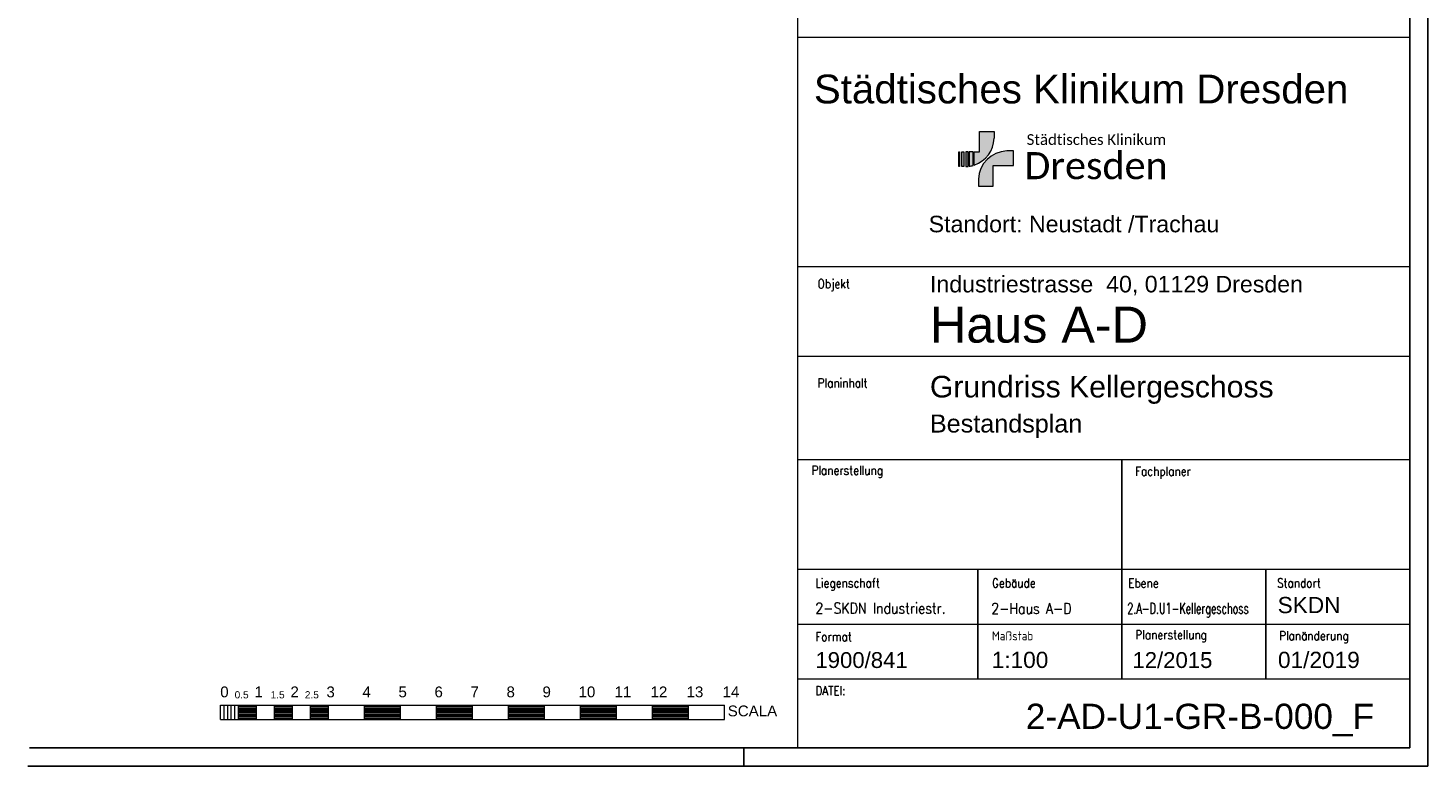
# Model space of a CAD drawing. Header units: metres. Extents: x -15 to 143, y -45 to 47.
# Tile 2 of 41: x -15 to 24, y 5 to 25. Entities that reach past the tile are written whole.
import ezdxf
from ezdxf.enums import TextEntityAlignment as Align

# ---------------------------------------------------------------- set-up
doc = ezdxf.new("R2010")
doc.units = ezdxf.units.M
doc.header["$LTSCALE"] = 0.0125
doc.layers.add('Plankopf', color=2, linetype='Continuous', lineweight=0)
doc.layers.add('X_YYY_STF__8', color=7, linetype='Continuous')
doc.styles.add('Arial', font='arial.ttf')
doc.styles.add('Hylas_Text', font='Romans.shx', dxfattribs={"width": 0.85})
doc.styles.add('Text-Logo', font='calibril.ttf')

msp = doc.modelspace()

# ---------------------------------------------------------------- hatches: boundary and pattern name
at = {"layer": 'Plankopf', "lineweight": 0, "true_color": 0x707173}
h = msp.add_hatch(color=8, dxfattribs=at)
h.dxf.hatch_style = 1
edge = h.paths.add_edge_path()
edge.add_arc((10.90279173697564, 22.10441073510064), 0.8093895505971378, 288.65341559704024, 358.4086466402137, ccw=False)
edge.add_line((11.16166912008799, 21.33753790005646), (11.16166912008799, 21.70193335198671))
edge.add_line((11.16166912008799, 21.70193335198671), (11.30526912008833, 21.70193335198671))
edge.add_line((11.30526912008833, 21.70193335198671), (11.30526912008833, 22.27193335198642))
edge.add_line((11.30526912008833, 22.27193335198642), (11.71186912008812, 22.27193335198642))
edge.add_line((11.71186912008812, 22.27193335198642), (11.71186912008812, 22.08193335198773))
edge = h.paths.add_edge_path()
edge.add_arc((10.90279173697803, 22.10441073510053), 0.8093895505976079, 278.3598807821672, 286.3375205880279)
edge.add_line((11.13046912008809, 21.32770329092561), (11.13046912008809, 21.70193335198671))
edge.add_line((11.13046912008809, 21.70193335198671), (11.02046912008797, 21.70193335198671))
edge.add_line((11.02046912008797, 21.70193335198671), (11.02046912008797, 21.30362145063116))
edge = h.paths.add_edge_path()
edge.add_line((10.92526912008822, 21.70193335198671), (10.92526912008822, 21.29533335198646))
edge.add_arc((10.90279173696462, 22.10441073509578), 0.8093895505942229, 271.5913533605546, 276.1760636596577)
edge.add_line((10.98986912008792, 21.29971888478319), (10.98986912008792, 21.70193335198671))
edge.add_line((10.98986912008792, 21.70193335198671), (10.92526912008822, 21.70193335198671))
h.paths.add_polyline_path([(10.87586912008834, 21.29533335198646), (10.8184691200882, 21.29533335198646), (10.8184691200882, 21.70193335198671), (10.87586912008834, 21.70193335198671)])
h.paths.add_polyline_path([(10.74986912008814, 21.29533335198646), (10.73526912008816, 21.29533335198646), (10.73526912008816, 21.70193335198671), (10.74986912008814, 21.70193335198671)])
at = {"layer": 'Plankopf', "lineweight": 0, "true_color": 0xfcda00}
h = msp.add_hatch(color=40, dxfattribs=at)
h.dxf.hatch_style = 1
edge = h.paths.add_edge_path()
edge.add_line((11.27866912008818, 20.7519333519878), (11.68526912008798, 20.7519333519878))
edge.add_line((11.68526912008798, 20.7519333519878), (11.68526912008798, 21.32193335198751))
edge.add_line((11.68526912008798, 21.32193335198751), (12.25526912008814, 21.32193335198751))
edge.add_line((12.25526912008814, 21.32193335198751), (12.25526912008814, 21.72853335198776))
edge.add_line((12.25526912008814, 21.72853335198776), (12.06526912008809, 21.72853335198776))
edge.add_arc((12.08774650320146, 20.91945596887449), 0.8093895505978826, 91.59135335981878, 178.4086466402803)
edge.add_line((11.27866912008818, 20.94193335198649), (11.27866912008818, 20.7519333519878))

# ---------------------------------------------------------------- linework, layer by layer
at = {"layer": 'Plankopf', "color": 8, "lineweight": 0, "true_color": 0x707173}
for p, q in [((11.30526912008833, 21.70193335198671), (11.30526912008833, 22.27193335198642)), ((11.30526912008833, 22.27193335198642), (11.71186912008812, 22.27193335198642)), ((11.71186912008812, 22.27193335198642), (11.71186912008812, 22.08193335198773)), ((10.73526912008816, 21.29533335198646), (10.73526912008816, 21.70193335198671)), ((10.73526912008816, 21.70193335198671), (10.74986912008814, 21.70193335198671)), ((10.74986912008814, 21.70193335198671), (10.74986912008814, 21.29533335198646)), ((10.8184691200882, 21.29533335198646), (10.8184691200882, 21.70193335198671)), ((10.8184691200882, 21.70193335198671), (10.87586912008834, 21.70193335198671)), ((10.87586912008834, 21.70193335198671), (10.87586912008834, 21.29533335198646)), ((10.92526912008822, 21.70193335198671), (10.92526912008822, 21.29533335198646)), ((10.98986912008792, 21.70193335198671), (10.92526912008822, 21.70193335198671)), ((10.98986912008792, 21.29971888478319), (10.98986912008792, 21.70193335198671)), ((11.13046912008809, 21.70193335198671), (11.02046912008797, 21.70193335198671)), ((11.02046912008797, 21.70193335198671), (11.02046912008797, 21.30362145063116)), ((11.13046912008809, 21.32770329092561), (11.13046912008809, 21.70193335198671)), ((11.16166912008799, 21.33753790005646), (11.16166912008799, 21.70193335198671)), ((11.16166912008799, 21.70193335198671), (11.30526912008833, 21.70193335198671)), ((10.74986912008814, 21.29533335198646), (10.73526912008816, 21.29533335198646)), ((10.87586912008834, 21.29533335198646), (10.8184691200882, 21.29533335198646))]:
    msp.add_line(p, q, dxfattribs=at)
at = {"layer": 'Plankopf', "color": 40, "lineweight": 0, "true_color": 0xfcda00}
for p, q in [((12.25526912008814, 21.72853335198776), (12.06526912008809, 21.72853335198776)), ((12.25526912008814, 21.32193335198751), (12.25526912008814, 21.72853335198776)), ((11.68526912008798, 20.7519333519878), (11.68526912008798, 21.32193335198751)), ((11.68526912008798, 21.32193335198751), (12.25526912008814, 21.32193335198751)), ((11.27866912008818, 20.94193335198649), (11.27866912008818, 20.7519333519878)), ((11.27866912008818, 20.7519333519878), (11.68526912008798, 20.7519333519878))]:
    msp.add_line(p, q, dxfattribs=at)
at = {"layer": 'Plankopf', "color": 8, "lineweight": 0, "true_color": 0x707173}
for centre, radius, start, end in [((10.90279173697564, 22.10441073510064), 0.8093895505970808, 288.6534155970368, 358.4086466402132), ((10.9027917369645, 22.10441073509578), 0.8093895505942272, 271.5913533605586, 276.1760636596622), ((10.90279173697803, 22.10441073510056), 0.809389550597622, 278.359880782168, 286.3375205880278)]:
    msp.add_arc(centre, radius, start, end, dxfattribs=at)
at = {"layer": 'Plankopf', "color": 40, "lineweight": 0, "true_color": 0xfcda00}
msp.add_arc((12.08774650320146, 20.91945596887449), 0.809389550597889, 91.59135335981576, 178.4086466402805, dxfattribs=at)
at = {"layer": 'X_YYY_STF__8', "lineweight": 0}
for p, q in [((6.261892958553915, 5.147707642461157), (6.261892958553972, 46.69770764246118)), ((6.259193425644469, 24.88533336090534), (23.25871222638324, 24.88533336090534)), ((6.261892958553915, 18.52213958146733), (23.26141175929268, 18.52213958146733)), ((6.261892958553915, 16.03293958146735), (23.26141175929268, 16.03293958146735)), ((6.262374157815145, 13.15829652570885), (23.26189295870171, 13.15829652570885)), ((6.262374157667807, 10.11329652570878), (23.26189295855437, 10.11329652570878)), ((6.2623741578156, 10.11329652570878), (23.26189295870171, 10.11329652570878)), ((6.2623741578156, 8.590896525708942), (23.26189295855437, 8.590896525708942)), ((6.2623741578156, 7.068296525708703), (23.26189295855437, 7.068296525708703)), ((-9.771767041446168, 5.938367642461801), (-9.771767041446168, 6.338367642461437)), ((-9.771767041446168, 6.338367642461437), (4.228192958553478, 6.338367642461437)), ((-9.671767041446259, 5.938367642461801), (-9.671767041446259, 6.338367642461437)), ((-9.57176704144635, 5.938367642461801), (-9.57176704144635, 6.338367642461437)), ((-9.47176704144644, 5.938367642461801), (-9.47176704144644, 6.338367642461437)), ((-9.371777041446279, 5.938367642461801), (-9.371777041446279, 6.338367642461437)), ((-9.27177704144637, 5.938367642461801), (-9.27177704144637, 6.338367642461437)), ((-9.27177704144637, 6.338367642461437), (-8.771767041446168, 6.338367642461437)), ((-9.27177704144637, 6.298367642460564), (-8.771767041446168, 6.298367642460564)), ((-9.27177704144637, 6.298367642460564), (-8.771767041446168, 6.298367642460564)), ((-9.27177704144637, 6.25836764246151), (-8.771767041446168, 6.25836764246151)), ((-8.771767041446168, 5.938367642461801), (-8.771767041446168, 6.338367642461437)), ((-8.271767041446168, 5.938367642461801), (-8.271767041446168, 6.338367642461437)), ((-8.271767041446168, 6.338367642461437), (-7.77177704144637, 6.338367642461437)), ((-8.271767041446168, 6.298367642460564), (-7.77177704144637, 6.298367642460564)), ((-8.271767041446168, 6.25836764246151), (-7.77177704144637, 6.25836764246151)), ((-7.77177704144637, 5.938367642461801), (-7.77177704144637, 6.338367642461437)), ((-7.27177704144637, 5.938367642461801), (-7.27177704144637, 6.338367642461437)), ((-7.27177704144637, 6.338367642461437), (-6.771767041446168, 6.338367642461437)), ((-7.27177704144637, 6.298367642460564), (-6.771767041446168, 6.298367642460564)), ((-7.27177704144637, 6.25836764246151), (-6.771767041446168, 6.25836764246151)), ((-6.771767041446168, 5.938367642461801), (-6.771767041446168, 6.338367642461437)), ((-5.77177704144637, 5.938367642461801), (-5.77177704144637, 6.338367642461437)), ((-5.77177704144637, 6.338367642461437), (-4.771767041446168, 6.338367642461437)), ((-5.77177704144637, 6.298367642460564), (-4.771767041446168, 6.298367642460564)), ((-5.77177704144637, 6.25836764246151), (-4.771767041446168, 6.25836764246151)), ((-4.771767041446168, 5.938367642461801), (-4.771767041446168, 6.338367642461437)), ((-3.771767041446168, 6.338367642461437), (-2.77177704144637, 6.338367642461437)), ((-3.771767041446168, 5.938367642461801), (-3.771767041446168, 6.338367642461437)), ((-3.771767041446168, 6.298367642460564), (-2.77177704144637, 6.298367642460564)), ((-3.771767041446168, 6.25836764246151), (-2.77177704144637, 6.25836764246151)), ((-2.77177704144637, 5.938367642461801), (-2.77177704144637, 6.338367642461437)), ((-2.77177704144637, 5.938367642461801), (-2.77177704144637, 6.338367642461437)), ((-1.77177704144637, 5.938367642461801), (-1.77177704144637, 6.338367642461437)), ((-1.77177704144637, 6.338367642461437), (-0.7717870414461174, 6.338367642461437)), ((-1.77177704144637, 6.298367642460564), (-0.7717870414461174, 6.298367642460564)), ((-1.77177704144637, 6.25836764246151), (-0.7717870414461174, 6.25836764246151)), ((-0.7717870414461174, 5.938367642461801), (-0.7717870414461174, 6.338367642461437)), ((0.2282129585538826, 5.938367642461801), (0.2282129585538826, 6.338367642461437)), ((0.2282129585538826, 6.338367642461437), (1.22820295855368, 6.338367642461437)), ((0.2282129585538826, 6.298367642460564), (1.22820295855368, 6.298367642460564)), ((0.2282129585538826, 6.25836764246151), (1.22820295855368, 6.25836764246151)), ((1.22820295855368, 5.938367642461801), (1.22820295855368, 6.338367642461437)), ((2.22820295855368, 5.938367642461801), (2.22820295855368, 6.338367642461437)), ((2.22820295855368, 6.338367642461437), (3.228192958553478, 6.338367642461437)), ((2.22820295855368, 6.298367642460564), (3.228192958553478, 6.298367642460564)), ((2.22820295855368, 6.25836764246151), (3.228192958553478, 6.25836764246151)), ((3.228192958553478, 5.938367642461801), (3.228192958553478, 6.338367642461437)), ((4.228192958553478, 5.938367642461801), (4.228192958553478, 6.338367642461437)), ((-9.771767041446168, 5.938367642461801), (4.228192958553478, 5.938367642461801)), ((-9.27177704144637, 6.218367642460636), (-8.771767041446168, 6.218367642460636)), ((-9.27177704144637, 6.178367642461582), (-8.771767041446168, 6.178367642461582)), ((-9.27177704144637, 6.138367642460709), (-8.771767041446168, 6.138367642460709)), ((-9.27177704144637, 6.098367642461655), (-8.771767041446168, 6.098367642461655)), ((-9.27177704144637, 6.058367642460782), (-8.771767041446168, 6.058367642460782)), ((-9.27177704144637, 6.018367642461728), (-8.771767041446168, 6.018367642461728)), ((-9.27177704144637, 5.978367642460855), (-8.771767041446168, 5.978367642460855)), ((-8.271767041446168, 6.218367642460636), (-7.77177704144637, 6.218367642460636)), ((-8.271767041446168, 6.178367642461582), (-7.77177704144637, 6.178367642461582)), ((-8.271767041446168, 6.138367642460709), (-7.77177704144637, 6.138367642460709)), ((-8.271767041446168, 6.098367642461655), (-7.77177704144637, 6.098367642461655)), ((-8.271767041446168, 6.058367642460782), (-7.77177704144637, 6.058367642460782)), ((-8.271767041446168, 6.018367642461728), (-7.77177704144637, 6.018367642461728)), ((-8.271767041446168, 5.978367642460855), (-7.77177704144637, 5.978367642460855)), ((-7.27177704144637, 6.218367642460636), (-6.771767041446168, 6.218367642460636)), ((-7.27177704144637, 6.178367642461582), (-6.771767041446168, 6.178367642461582)), ((-7.27177704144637, 6.138367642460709), (-6.771767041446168, 6.138367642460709)), ((-7.27177704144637, 6.098367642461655), (-6.771767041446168, 6.098367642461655)), ((-7.27177704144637, 6.058367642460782), (-6.771767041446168, 6.058367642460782)), ((-7.27177704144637, 6.018367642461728), (-6.771767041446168, 6.018367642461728)), ((-7.27177704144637, 5.978367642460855), (-6.771767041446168, 5.978367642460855)), ((-5.77177704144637, 6.218367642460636), (-4.771767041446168, 6.218367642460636)), ((-5.77177704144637, 6.178367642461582), (-4.771767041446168, 6.178367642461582)), ((-5.77177704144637, 6.138367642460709), (-4.771767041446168, 6.138367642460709)), ((-5.77177704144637, 6.098367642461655), (-4.771767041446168, 6.098367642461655)), ((-5.77177704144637, 6.058367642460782), (-4.771767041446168, 6.058367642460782)), ((-5.77177704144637, 6.018367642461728), (-4.771767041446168, 6.018367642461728)), ((-5.77177704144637, 5.978367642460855), (-4.771767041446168, 5.978367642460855)), ((-3.771767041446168, 6.218367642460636), (-2.77177704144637, 6.218367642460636)), ((-3.771767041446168, 6.178367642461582), (-2.77177704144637, 6.178367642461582)), ((-3.771767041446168, 6.138367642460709), (-2.77177704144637, 6.138367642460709)), ((-3.771767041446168, 6.098367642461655), (-2.77177704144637, 6.098367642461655)), ((-3.771767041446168, 6.058367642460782), (-2.77177704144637, 6.058367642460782)), ((-3.771767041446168, 6.018367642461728), (-2.77177704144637, 6.018367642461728)), ((-3.771767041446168, 5.978367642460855), (-2.77177704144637, 5.978367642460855)), ((-1.77177704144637, 6.218367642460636), (-0.7717870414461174, 6.218367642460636)), ((-1.77177704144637, 6.178367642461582), (-0.7717870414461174, 6.178367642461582)), ((-1.77177704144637, 6.138367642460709), (-0.7717870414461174, 6.138367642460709)), ((-1.77177704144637, 6.098367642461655), (-0.7717870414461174, 6.098367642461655)), ((-1.77177704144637, 6.058367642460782), (-0.7717870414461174, 6.058367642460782)), ((-1.77177704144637, 6.018367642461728), (-0.7717870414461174, 6.018367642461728)), ((-1.77177704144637, 5.978367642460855), (-0.7717870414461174, 5.978367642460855)), ((0.2282129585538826, 6.218367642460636), (1.22820295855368, 6.218367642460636)), ((0.2282129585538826, 6.178367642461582), (1.22820295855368, 6.178367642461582)), ((0.2282129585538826, 6.138367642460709), (1.22820295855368, 6.138367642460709)), ((0.2282129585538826, 6.098367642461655), (1.22820295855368, 6.098367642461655)), ((0.2282129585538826, 6.058367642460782), (1.22820295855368, 6.058367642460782)), ((0.2282129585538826, 6.018367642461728), (1.22820295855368, 6.018367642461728)), ((0.2282129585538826, 5.978367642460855), (1.22820295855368, 5.978367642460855)), ((2.22820295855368, 6.218367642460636), (3.228192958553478, 6.218367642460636)), ((2.22820295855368, 6.178367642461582), (3.228192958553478, 6.178367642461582)), ((2.22820295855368, 6.138367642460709), (3.228192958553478, 6.138367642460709)), ((2.22820295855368, 6.098367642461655), (3.228192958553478, 6.098367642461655)), ((2.22820295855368, 6.058367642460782), (3.228192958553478, 6.058367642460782)), ((2.22820295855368, 6.018367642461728), (3.228192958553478, 6.018367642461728)), ((2.22820295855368, 5.978367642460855), (3.228192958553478, 5.978367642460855))]:
    msp.add_line(p, q, dxfattribs=at)
at = {"layer": 'X_YYY_STF__8', "linetype": 'Continuous'}
for p, q in [((23.26189295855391, 5.147707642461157), (23.26189295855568, 46.69770764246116)), ((23.76189295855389, 4.647707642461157), (23.76189295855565, 46.69770764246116)), ((-15.07509840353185, 5.147707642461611), (23.26189295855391, 5.147707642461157)), ((-15.11801347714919, 4.647707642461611), (23.76189295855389, 4.647707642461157))]:
    msp.add_line(p, q, dxfattribs=at)
at = {"layer": 'X_YYY_STF__8'}
for points in [[(15.25766766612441, 7.068296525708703), (15.25766766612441, 13.15829652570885)], [(11.25766766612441, 7.068296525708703), (11.25766766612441, 10.11829512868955)], [(19.25766766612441, 7.063297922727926), (19.25766766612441, 10.11329652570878)], [(4.761892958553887, 5.147707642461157), (4.761892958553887, 4.647707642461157)]]:
    msp.add_lwpolyline(points, dxfattribs=at)

# ---------------------------------------------------------------- texts
at = {"layer": 'Plankopf', "color": 7, "lineweight": 0, "style": 'Text-Logo'}
for s, height, p in [('Städtisches Klinikum', 0.2983, (12.61675336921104, 21.89646950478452)), ('Dresden', 0.7505000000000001, (12.55424046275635, 20.94500620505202))]:
    msp.add_text(s, height=height, dxfattribs=at).set_placement(p)
at = {"layer": 'X_YYY_STF__8', "style": 'Arial'}
for s, height, p in [('Städtisches Klinikum Dresden ', 0.8, (6.707685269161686, 22.80951844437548)), ('Standort: Neustadt /Trachau', 0.46, (9.894996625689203, 19.33192970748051)), ('Industriestrasse  40, 01129 Dresden', 0.46, (9.93122017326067, 17.66281912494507)), ('Haus A-D', 1, (9.93122017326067, 16.10633114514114)), ('Grundriss Kellergeschoss', 0.5998, (9.929470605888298, 14.70348350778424)), ('Bestandsplan ', 0.5, (9.929470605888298, 13.75928350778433)), ('SKDN', 0.45, (19.5858433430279, 8.75767688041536)), ('1:100', 0.45, (11.6452585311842, 7.235076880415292)), ('01/2019', 0.45, (19.59556367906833, 7.23507688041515)), ('0', 0.29998, (-9.779377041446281, 6.465927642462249)), ('0.5', 0.2, (-9.379387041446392, 6.465927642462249)), ('1', 0.29998, (-8.829377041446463, 6.465927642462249)), ('1.5', 0.2, (-8.37937704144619, 6.465927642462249)), ('2', 0.29998, (-7.829377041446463, 6.465927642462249)), ('2.5', 0.2, (-7.429377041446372, 6.465927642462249)), ('3', 0.29998, (-6.829387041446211, 6.465927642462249)), ('4', 0.29998, (-5.829377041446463, 6.465927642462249)), ('5', 0.29998, (-4.829387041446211, 6.465927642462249)), ('6', 0.29998, (-3.829377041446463, 6.465927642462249)), ('7', 0.29998, (-2.829387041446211, 6.465927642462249)), ('8', 0.29998, (-1.829387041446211, 6.465927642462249)), ('9', 0.29998, (-0.8293970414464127, 6.465927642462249)), ('10', 0.29998, (0.1706029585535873, 6.465927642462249)), ('11', 0.29998, (1.17059295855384, 6.465927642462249)), ('12', 0.29998, (2.17059295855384, 6.465927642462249)), ('13', 0.29998, (3.170582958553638, 6.465927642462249)), ('14', 0.29998, (4.170582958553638, 6.465927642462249)), ('SCALA', 0.29998, (4.314102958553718, 5.937647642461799))]:
    msp.add_text(s, height=height, dxfattribs=at).set_placement(p, align=Align.BOTTOM_LEFT)
at = {"layer": 'X_YYY_STF__8', "style": 'Hylas_Text'}
for s, height, width, p in [('Objekt', 0.25, 0.85, (6.812590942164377, 17.8389934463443)), ('Planinhalt', 0.25, 0.85, (6.812590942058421, 15.08709381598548)), ('Planerstellung', 0.25, 0.85, (6.640652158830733, 12.65829652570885)), ('Fachplaner', 0.25, 0.85, (15.62816963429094, 12.63522333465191)), ('Liegenschaft', 0.25, 0.85, (6.748986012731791, 9.529391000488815)), ('Gebäude', 0.25, 0.85, (11.65449462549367, 9.530264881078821)), ('Ebene', 0.25, 0.85, (15.43649850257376, 9.526104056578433)), ('Standort', 0.25, 0.85, (19.57075270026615, 9.52890540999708)), ('2-SKDN Industriestr.', 0.3, 0.85, (6.748986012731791, 8.790896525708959)), ('2-Haus A-D', 0.3, 0.85, (11.63233467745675, 8.781573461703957)), ('2.A-D.U1-Kellergeschoss', 0.3, 0.65, (15.41128196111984, 8.785073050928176)), ('Format', 0.25, 0.85, (6.748986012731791, 8.03837646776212)), ('Maßstab', 0.25, 0.85, (11.65274725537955, 8.062468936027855)), ('Planerstellung', 0.25, 0.85, (15.6359456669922, 8.090896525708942)), ('Planänderung', 0.25, 0.85, (19.6281696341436, 8.065224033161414)), ('DATEI:', 0.25, 0.85, (6.748504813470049, 6.539754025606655))]:
    msp.add_text(s, height=height, dxfattribs=dict(at, width=width)).set_placement(p, align=Align.BOTTOM_LEFT)
at = {"layer": 'X_YYY_STF__8', "linetype": 'Continuous', "style": 'Arial'}
for s, p in [('1900/841', (6.748986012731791, 7.238037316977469)), ('12/2015', (15.55336323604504, 7.238037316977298))]:
    msp.add_text(s, height=0.44, dxfattribs=at).set_placement(p, align=Align.BOTTOM_LEFT)
at = {"layer": 'X_YYY_STF__8', "insert": (12.59204911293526, 6.377513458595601), "char_height": 0.7, "attachment_point": 1, "style": 'Arial'}
msp.add_mtext_dynamic_manual_height_columns('2-AD-U1-GR-B-000_F', width=16.93147120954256, gutter_width=12.5, heights=[0], dxfattribs=at)

doc.saveas('drawing.dxf')
